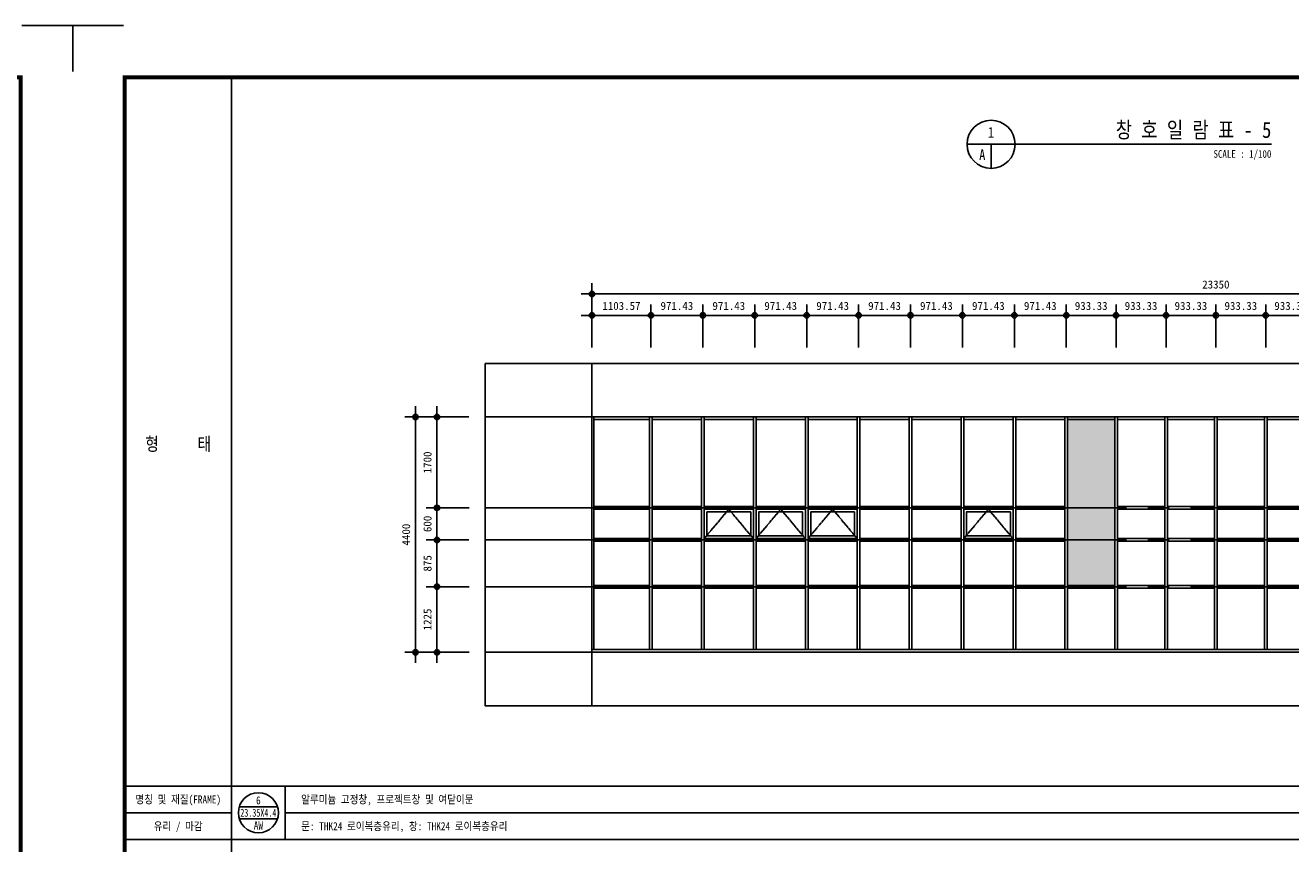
# Model space of a CAD drawing. Header units: millimetres. Extents: x 3445018 to 4174071, y -6064565 to -5122887.
# Tile 57 of 192: x 3836785 to 3860463, y -5601517 to -5586215. Entities that reach past the tile are written whole.
import ezdxf
from ezdxf.enums import TextEntityAlignment as Align

# ---------------------------------------------------------------- set-up
doc = ezdxf.new("R2010")
doc.units = ezdxf.units.MM
doc.header["$MEASUREMENT"] = 0
doc.linetypes.add('CEN', pattern=[66, 60, -2, 2, -2])
doc.layers.get('DEFPOINTS').update_dxf_attribs({"linetype": 'CONTINUOUS'})
for name, color, linetype in [('3', 3, 'CONTINUOUS'), ('A_GE_CEN', 1, 'CEN'), ('A_GE_FORM', 7, 'CONTINUOUS'), ('AA-XXXX-TEXT', 3, 'CONTINUOUS'), ('AA-XXXX-창호부호', 7, 'CONTINUOUS'), ('CEN', 13, 'CEN'), ('DIM', 7, 'CONTINUOUS'), ('SO-252', 252, 'CONTINUOUS'), ('TABLE', 7, 'CONTINUOUS'), ('TITLE', 3, 'CONTINUOUS'), ('WIN1', 4, 'CONTINUOUS'), ('WIN2', 9, 'CONTINUOUS')]:
    doc.layers.add(name, color=color, linetype=linetype)
doc.styles.add('HY울릉도 L', font='txt')
doc.styles.add('SDP-S', font='txt')
doc.dimstyles.new('SMDI-3', dxfattribs={"dimtxt": 3, "dimasz": 1, "dimexe": 2, "dimexo": 3, "dimgap": 1, "dimtad": 1, "dimdsep": 46, "dimtxsty": 'HY울릉도 L', "dimblk": 'Z_DOT', "dimcen": 2.5, "dimdle": 1.5, "dimclrd": 1, "dimclre": 1, "dimclrt": 2, "dimadec": 0, "dimazin": 0, "dimtfac": 1, "dimtix": 1, "dimtmove": 2, "dimatfit": 3, "dimldrblk": 'Z_DOT', "dimfxl": 2, "dimtvp": 1, "dimtolj": 1, "dimtzin": 0, "dimarcsym": 0})

# ---------------------------------------------------------------- blocks, each defined once
blk = doc.blocks.new('AW6')
at = {"layer": 'SO-252', "ltscale": 200}
h = blk.add_hatch(color=256, dxfattribs=at)
h.dxf.hatch_style = 1
h.paths.add_polyline_path([(13567, 1250), (14450, 1250), (14450, 4350), (13567, 4350)])
h.paths.add_polyline_path([(9783, 4400), (8900, 4400), (8900, 1250), (9783, 1250)])
at = {"layer": 'CEN'}
for points in [[(3021, 2125), (2561, 2675), (2100, 2125)], [(3993, 2125), (3532, 2675), (3071, 2125)], [(4964, 2125), (4504, 2675), (4043, 2125)], [(7879, 2125), (7418, 2675), (6957, 2125)], [(16393, 2125), (15932, 2675), (15471, 2125)], [(19307, 2125), (18846, 2675), (18386, 2125)], [(20279, 2125), (19818, 2675), (19357, 2125)], [(21250, 2125), (20789, 2675), (20329, 2125)]]:
    blk.add_lwpolyline(points, dxfattribs=at)
at = {"layer": 'WIN1', "ltscale": 200}
for p, q in [((0, 4400), (0, 0)), ((23350, 4400), (0, 4400)), ((36, 4400), (36, 50)), ((36, 4350), (1079, 4350)), ((1079, 4400), (1079, 1150)), ((1079, 4400), (1079, 50)), ((1129, 4400), (1129, 1150)), ((1129, 4400), (1129, 50)), ((1129, 4350), (2050, 4350)), ((2050, 4400), (2050, 1150)), ((2050, 4400), (2050, 50)), ((2100, 4400), (2100, 1150)), ((2100, 4400), (2100, 50)), ((2100, 4350), (3021, 4350)), ((3021, 4400), (3021, 1150)), ((3021, 4400), (3021, 50)), ((3071, 4400), (3071, 1150)), ((3071, 4400), (3071, 50)), ((3071, 4350), (3993, 4350)), ((3993, 4400), (3993, 1150)), ((3993, 4400), (3993, 50)), ((4043, 4400), (4043, 1150)), ((4043, 4400), (4043, 50)), ((4043, 4350), (4964, 4350)), ((4964, 4400), (4964, 1150)), ((4964, 4400), (4964, 50)), ((5014, 4400), (5014, 1150)), ((5014, 4400), (5014, 50)), ((5014, 4350), (5936, 4350)), ((5936, 4400), (5936, 1150)), ((5986, 4400), (5986, 1150)), ((5986, 4400), (5986, 50)), ((5986, 4350), (6907, 4350)), ((6907, 4400), (6907, 1150)), ((6907, 4400), (6907, 50)), ((6957, 4400), (6957, 1150)), ((6957, 4400), (6957, 50)), ((6957, 4350), (7879, 4350)), ((7879, 4400), (7879, 1150)), ((7879, 4400), (7879, 50)), ((7929, 4400), (7929, 1150)), ((7929, 4400), (7929, 50)), ((7929, 4350), (8850, 4350)), ((8850, 4400), (8850, 1150)), ((8850, 4400), (8850, 50)), ((8900, 4400), (8900, 1150)), ((8900, 4400), (8900, 50)), ((8900, 4350), (9783, 4350)), ((9783, 4400), (9783, 1150)), ((9833, 4400), (9833, 1150)), ((9833, 4350), (10717, 4350)), ((10717, 4400), (10717, 1150)), ((10717, 4400), (10717, 50)), ((10767, 4400), (10767, 1150)), ((10767, 4400), (10767, 50)), ((10767, 4350), (11650, 4350)), ((11650, 4400), (11650, 1150)), ((11650, 4400), (11650, 50)), ((11700, 4400), (11700, 1150)), ((11700, 4400), (11700, 50)), ((11700, 4350), (12583, 4350)), ((12583, 4400), (12583, 1150)), ((12583, 4400), (12583, 50)), ((12633, 4400), (12633, 1150)), ((12633, 4400), (12633, 50)), ((12633, 4350), (13517, 4350)), ((13517, 4400), (13517, 1150)), ((13567, 4400), (13567, 1150)), ((13567, 4350), (14450, 4350)), ((14450, 4400), (14450, 1150)), ((14450, 4400), (14450, 50)), ((14500, 4400), (14500, 1150)), ((14500, 4400), (14500, 50)), ((14500, 4350), (15421, 4350)), ((15421, 4400), (15421, 1150)), ((15421, 4400), (15421, 50)), ((15471, 4400), (15471, 1150)), ((15471, 4400), (15471, 50)), ((15471, 4350), (16393, 4350)), ((16393, 4400), (16393, 1150)), ((16393, 4400), (16393, 50)), ((16443, 4400), (16443, 1150)), ((16443, 4400), (16443, 50)), ((16443, 4350), (17364, 4350)), ((17364, 4400), (17364, 1150)), ((17364, 4400), (17364, 50)), ((17414, 4400), (17414, 1150)), ((17414, 4400), (17414, 50)), ((17414, 4350), (18336, 4350)), ((18336, 4400), (18336, 1150)), ((18336, 4400), (18336, 50)), ((18386, 4400), (18386, 1150)), ((18386, 4400), (18386, 50)), ((18386, 4350), (19307, 4350)), ((19307, 4400), (19307, 1150)), ((19357, 4400), (19357, 1150)), ((19357, 4350), (20279, 4350)), ((20279, 4400), (20279, 1150)), ((20279, 4400), (20279, 50)), ((20329, 4400), (20329, 1150)), ((20329, 4400), (20329, 50)), ((20329, 4350), (21250, 4350)), ((21250, 4400), (21250, 1150)), ((21250, 4400), (21250, 50)), ((21300, 4400), (21300, 1150)), ((21300, 4400), (21300, 50)), ((21300, 4350), (22221, 4350)), ((22221, 4400), (22221, 1150)), ((22221, 4400), (22221, 50)), ((22271, 4400), (22271, 1150)), ((22271, 4400), (22271, 50)), ((23314, 4350), (22271, 4350)), ((23314, 4400), (23314, 50)), ((23350, 4400), (23350, 0)), ((36, 2725), (1079, 2725)), ((36, 2675), (1079, 2675)), ((1129, 2725), (2050, 2725)), ((1129, 2675), (2050, 2675)), ((2100, 2725), (3021, 2725)), ((2100, 2675), (3021, 2675)), ((3071, 2725), (3993, 2725)), ((3071, 2675), (3993, 2675)), ((4043, 2725), (4964, 2725)), ((4043, 2675), (4964, 2675)), ((5014, 2725), (5936, 2725)), ((5014, 2675), (5936, 2675)), ((5986, 2725), (6907, 2725)), ((5986, 2675), (6907, 2675)), ((6957, 2725), (7879, 2725)), ((6957, 2675), (7879, 2675)), ((7929, 2725), (8850, 2725)), ((7929, 2675), (8850, 2675)), ((9833, 2725), (10717, 2725)), ((9833, 2675), (10717, 2675)), ((10767, 2725), (11650, 2725)), ((10767, 2675), (11650, 2675)), ((11700, 2725), (12583, 2725)), ((11700, 2675), (12583, 2675)), ((12633, 2725), (13517, 2725)), ((12633, 2675), (13517, 2675)), ((14500, 2725), (15421, 2725)), ((14500, 2675), (15421, 2675)), ((15471, 2725), (16393, 2725)), ((15471, 2675), (16393, 2675)), ((16443, 2725), (17364, 2725)), ((16443, 2675), (17326, 2675)), ((17414, 2725), (18336, 2725)), ((17414, 2675), (18336, 2675)), ((18386, 2725), (19307, 2725)), ((18386, 2675), (19307, 2675)), ((19357, 2725), (20279, 2725)), ((19357, 2675), (20279, 2675)), ((20329, 2725), (21250, 2725)), ((20329, 2675), (21250, 2675)), ((21300, 2725), (22221, 2725)), ((21300, 2675), (22221, 2675)), ((23314, 2725), (22271, 2725)), ((23314, 2675), (22271, 2675)), ((36, 2125), (1079, 2125)), ((36, 2075), (1079, 2075)), ((1129, 2125), (2050, 2125)), ((1129, 2075), (2050, 2075)), ((2100, 2125), (3021, 2125)), ((2100, 2075), (3021, 2075)), ((3071, 2125), (3993, 2125)), ((3071, 2075), (3993, 2075)), ((4043, 2125), (4964, 2125)), ((4043, 2075), (4964, 2075)), ((5014, 2125), (5936, 2125)), ((5014, 2075), (5936, 2075)), ((5986, 2125), (6907, 2125)), ((5986, 2075), (6907, 2075)), ((6957, 2125), (7879, 2125)), ((6957, 2075), (7879, 2075)), ((7929, 2125), (8850, 2125)), ((7929, 2075), (8850, 2075)), ((9833, 2125), (10717, 2125)), ((9833, 2075), (10717, 2075)), ((10767, 2125), (11650, 2125)), ((10767, 2075), (11650, 2075)), ((11700, 2125), (12583, 2125)), ((11700, 2075), (12583, 2075)), ((12633, 2125), (13517, 2125)), ((12633, 2075), (13517, 2075)), ((14500, 2125), (15421, 2125)), ((14500, 2075), (15421, 2075)), ((15471, 2125), (16393, 2125)), ((15471, 2075), (16393, 2075)), ((16443, 2125), (17364, 2125)), ((16443, 2075), (17326, 2075)), ((17414, 2125), (18336, 2125)), ((17414, 2075), (18336, 2075)), ((18386, 2125), (19307, 2125)), ((18386, 2075), (19307, 2075)), ((19357, 2125), (20279, 2125)), ((19357, 2075), (20279, 2075)), ((20329, 2125), (21250, 2125)), ((20329, 2075), (21250, 2075)), ((21300, 2125), (22221, 2125)), ((21300, 2075), (22221, 2075)), ((23314, 2125), (22271, 2125)), ((23314, 2075), (22271, 2075)), ((36, 1250), (1079, 1250)), ((36, 1200), (1079, 1200)), ((1129, 1250), (2050, 1250)), ((1129, 1200), (2050, 1200)), ((2100, 1250), (3021, 1250)), ((2100, 1200), (3021, 1200)), ((3071, 1250), (3993, 1250)), ((3071, 1200), (3993, 1200)), ((4043, 1250), (4964, 1250)), ((4043, 1200), (4964, 1200)), ((5014, 1250), (5936, 1250)), ((5014, 1200), (5936, 1200)), ((5936, 1230), (5936, 50)), ((5986, 1250), (6907, 1250)), ((5986, 1200), (6907, 1200)), ((6957, 1250), (7879, 1250)), ((6957, 1200), (7879, 1200)), ((7929, 1250), (8850, 1250)), ((7929, 1200), (8850, 1200)), ((8900, 1250), (9783, 1250)), ((8900, 1200), (9783, 1200)), ((9783, 1230), (9783, 50)), ((9833, 1250), (10717, 1250)), ((9833, 1230), (9833, 50)), ((9833, 1200), (10717, 1200)), ((10767, 1250), (11650, 1250)), ((10767, 1200), (11650, 1200)), ((11700, 1250), (12583, 1250)), ((11700, 1200), (12583, 1200)), ((12633, 1250), (13517, 1250)), ((12633, 1200), (13517, 1200)), ((13517, 1230), (13517, 50)), ((13567, 1250), (14450, 1250)), ((13567, 1230), (13567, 50)), ((13567, 1200), (14450, 1200)), ((14500, 1250), (15421, 1250)), ((14500, 1200), (15421, 1200)), ((15471, 1250), (16393, 1250)), ((15471, 1200), (16393, 1200)), ((16443, 1250), (17364, 1250)), ((16443, 1200), (17326, 1200)), ((17414, 1250), (18336, 1250)), ((17414, 1200), (18336, 1200)), ((18386, 1250), (19307, 1250)), ((18386, 1200), (19307, 1200)), ((19307, 1230), (19307, 50)), ((19357, 1250), (20279, 1250)), ((19357, 1230), (19357, 50)), ((19357, 1200), (20279, 1200)), ((20329, 1250), (21250, 1250)), ((20329, 1200), (21250, 1200)), ((21300, 1250), (22221, 1250)), ((21300, 1200), (22221, 1200)), ((23314, 1250), (22271, 1250)), ((23314, 1200), (22271, 1200)), ((0, 50), (23350, 50)), ((23350, 0), (0, 0)), ((0, 0), (1079, 0)), ((1129, 0), (2050, 0)), ((2100, 0), (3021, 0)), ((3071, 0), (3993, 0)), ((4043, 0), (4964, 0)), ((5014, 0), (5936, 0)), ((5986, 0), (6907, 0)), ((6957, 0), (7879, 0)), ((7929, 0), (8850, 0)), ((8900, 0), (9783, 0)), ((9833, 0), (10717, 0)), ((10767, 0), (11650, 0)), ((11700, 0), (12583, 0)), ((12633, 0), (13517, 0)), ((13567, 0), (14450, 0)), ((14500, 0), (15421, 0)), ((15471, 0), (16393, 0)), ((16443, 0), (17326, 0)), ((17414, 0), (18336, 0)), ((18386, 0), (19307, 0)), ((19357, 0), (20279, 0)), ((20329, 0), (21250, 0)), ((22221, 0), (21300, 0))]:
    blk.add_line(p, q, dxfattribs=at)
at = {"layer": 'WIN2', "ltscale": 200}
for points in [[(2971, 2625), (2150, 2625), (2150, 2175), (2971, 2175)], [(3943, 2625), (3121, 2625), (3121, 2175), (3943, 2175)], [(4914, 2625), (4093, 2625), (4093, 2175), (4914, 2175)], [(7829, 2625), (7007, 2625), (7007, 2175), (7829, 2175)], [(16343, 2625), (15521, 2625), (15521, 2175), (16343, 2175)], [(19257, 2625), (18436, 2625), (18436, 2175), (19257, 2175)], [(20229, 2625), (19407, 2625), (19407, 2175), (20229, 2175)], [(21200, 2625), (20379, 2625), (20379, 2175), (21200, 2175)]]:
    blk.add_lwpolyline(points, close=True, dxfattribs=at)
blk = doc.blocks.new('sheet _서영')
at = {"layer": 'A_GE_FORM'}
for p, q in [((-362689.99, -1058464.44), (-362689.99, -1058481.68)), ((-362689.99, -1058464.44), (-362689.99, -1058481.68)), ((-362689.99, -1058464.44), (-362670.99, -1058464.44)), ((-361848.99, -1058464.44), (-361867.99, -1058464.44)), ((-361848.99, -1058464.44), (-361848.99, -1058481.68))]:
    blk.add_line(p, q, dxfattribs=at)
at = {"layer": 'A_GE_FORM', "const_width": 1.5}
blk.add_lwpolyline([(-361868.49, -1059038.93), (-362670.49, -1059038.93), (-362670.49, -1058483.93), (-361868.49, -1058483.93)], close=True, dxfattribs=at)
blk = doc.blocks.new('창호부호')
at = {"layer": 'AA-XXXX-창호부호'}
for p, q in [((-286, 90), (286, 90)), ((-286, -90), (286, -90))]:
    blk.add_line(p, q, dxfattribs=at)
blk.add_circle((0, 0), 300, dxfattribs=at)
at = {"layer": 'AA-XXXX-창호부호', "color": 3, "width": 0.85}
blk.add_attdef('NO', text='', height=120, dxfattribs=at).set_placement((0, 90), align=Align.BOTTOM_CENTER)
at = {"layer": 'AA-XXXX-창호부호', "color": 4, "width": 0.85}
blk.add_attdef('규격', text='', height=120, dxfattribs=at).set_placement((0, 0), align=Align.MIDDLE)
at = {"layer": 'AA-XXXX-창호부호', "color": 3, "width": 0.85}
blk.add_attdef('창호', text='', height=120, dxfattribs=at).set_placement((0, -130), align=Align.TOP_CENTER)
blk = doc.blocks.new('Z_DOT')
at = {"layer": 'DIM', "color": 1, "ltscale": 3}
for p, q in [((-2, 0), (2, 0)), ((0, -2), (0, 2))]:
    blk.add_line(p, q, dxfattribs=at)
for radius in [0.5, 0.25]:
    blk.add_circle((0, 0), radius, dxfattribs=at)
blk = doc.blocks.new('*D752')
at = {"layer": 'DEFPOINTS', "color": 0, "ltscale": 3, "transparency": 16777216}
for p in [(3847388, -5591238), (3847388, -5592538), (3870738, -5592539)]:
    blk.add_point(p, dxfattribs=at)
at = {"layer": 'DIM', "color": 1, "lineweight": -2, "ltscale": 3, "transparency": 16777216}
for p, q in [((3847388, -5592238), (3847388, -5591038)), ((3870738, -5592239), (3870738, -5591038)), ((3870638, -5591238), (3847488, -5591238))]:
    blk.add_line(p, q, dxfattribs=at)
at = {"layer": 'DIM', "color": 1, "lineweight": -2, "ltscale": 3, "transparency": 16777216, "xscale": 100, "yscale": 100, "zscale": 100, "rotation": 180}
blk.add_blockref('Z_DOT', (3847388, -5591238), dxfattribs=at)
at = {"layer": 'DIM', "color": 1, "lineweight": -2, "ltscale": 3, "transparency": 16777216, "xscale": 100, "yscale": 100, "zscale": 100}
blk.add_blockref('Z_DOT', (3870738, -5591238), dxfattribs=at)
at = {"layer": 'DIM', "color": 2, "ltscale": 3, "transparency": 16777216, "insert": (3859063, -5591063), "char_height": 150, "attachment_point": 5, "style": 'SDP-S'}
blk.add_mtext('\\A1;23350', dxfattribs=at)
blk = doc.blocks.new('*D753')
at = {"layer": 'DEFPOINTS', "color": 0, "ltscale": 3, "transparency": 16777216}
for p in [(3848492, -5591638), (3847388, -5592539), (3848492, -5592539)]:
    blk.add_point(p, dxfattribs=at)
at = {"layer": 'DIM', "color": 1, "lineweight": -2, "ltscale": 3, "transparency": 16777216}
for p, q in [((3847388, -5592239), (3847388, -5591438)), ((3848492, -5592239), (3848492, -5591438)), ((3847488, -5591638), (3848392, -5591638))]:
    blk.add_line(p, q, dxfattribs=at)
at = {"layer": 'DIM', "color": 1, "lineweight": -2, "ltscale": 3, "transparency": 16777216, "xscale": 100, "yscale": 100, "zscale": 100, "rotation": 180}
blk.add_blockref('Z_DOT', (3847388, -5591638), dxfattribs=at)
at = {"layer": 'DIM', "color": 1, "lineweight": -2, "ltscale": 3, "transparency": 16777216, "xscale": 100, "yscale": 100, "zscale": 100}
blk.add_blockref('Z_DOT', (3848492, -5591638), dxfattribs=at)
at = {"layer": 'DIM', "color": 2, "ltscale": 3, "transparency": 16777216, "insert": (3847940, -5591463), "char_height": 150, "attachment_point": 5, "style": 'SDP-S'}
blk.add_mtext('\\A1;1103.57', dxfattribs=at)
blk = doc.blocks.new('*D754')
at = {"layer": 'DEFPOINTS', "color": 0, "ltscale": 3, "transparency": 16777216}
for p in [(3849463, -5591638), (3848492, -5592539), (3849463, -5592538)]:
    blk.add_point(p, dxfattribs=at)
at = {"layer": 'DIM', "color": 1, "lineweight": -2, "ltscale": 3, "transparency": 16777216}
for p, q in [((3848492, -5592239), (3848492, -5591438)), ((3849463, -5592238), (3849463, -5591438)), ((3848592, -5591638), (3849363, -5591638))]:
    blk.add_line(p, q, dxfattribs=at)
at = {"layer": 'DIM', "color": 1, "lineweight": -2, "ltscale": 3, "transparency": 16777216, "xscale": 100, "yscale": 100, "zscale": 100, "rotation": 180}
blk.add_blockref('Z_DOT', (3848492, -5591638), dxfattribs=at)
at = {"layer": 'DIM', "color": 1, "lineweight": -2, "ltscale": 3, "transparency": 16777216, "xscale": 100, "yscale": 100, "zscale": 100}
blk.add_blockref('Z_DOT', (3849463, -5591638), dxfattribs=at)
at = {"layer": 'DIM', "color": 2, "ltscale": 3, "transparency": 16777216, "insert": (3848977, -5591463), "char_height": 150, "attachment_point": 5, "style": 'SDP-S'}
blk.add_mtext('\\A1;971.43', dxfattribs=at)
blk = doc.blocks.new('*D755')
at = {"layer": 'DEFPOINTS', "color": 0, "ltscale": 3, "transparency": 16777216}
for p in [(3850434, -5591638), (3849463, -5592538), (3850434, -5592538)]:
    blk.add_point(p, dxfattribs=at)
at = {"layer": 'DIM', "color": 1, "lineweight": -2, "ltscale": 3, "transparency": 16777216}
for p, q in [((3849463, -5592238), (3849463, -5591438)), ((3850434, -5592238), (3850434, -5591438)), ((3849563, -5591638), (3850334, -5591638))]:
    blk.add_line(p, q, dxfattribs=at)
at = {"layer": 'DIM', "color": 1, "lineweight": -2, "ltscale": 3, "transparency": 16777216, "xscale": 100, "yscale": 100, "zscale": 100, "rotation": 180}
blk.add_blockref('Z_DOT', (3849463, -5591638), dxfattribs=at)
at = {"layer": 'DIM', "color": 1, "lineweight": -2, "ltscale": 3, "transparency": 16777216, "xscale": 100, "yscale": 100, "zscale": 100}
blk.add_blockref('Z_DOT', (3850434, -5591638), dxfattribs=at)
at = {"layer": 'DIM', "color": 2, "ltscale": 3, "transparency": 16777216, "insert": (3849949, -5591463), "char_height": 150, "attachment_point": 5, "style": 'SDP-S'}
blk.add_mtext('\\A1;971.43', dxfattribs=at)
blk = doc.blocks.new('*D756')
at = {"layer": 'DEFPOINTS', "color": 0, "ltscale": 3, "transparency": 16777216}
for p in [(3851406, -5591638), (3850434, -5592538), (3851406, -5592538)]:
    blk.add_point(p, dxfattribs=at)
at = {"layer": 'DIM', "color": 1, "lineweight": -2, "ltscale": 3, "transparency": 16777216}
for p, q in [((3850434, -5592238), (3850434, -5591438)), ((3851406, -5592238), (3851406, -5591438)), ((3850534, -5591638), (3851306, -5591638))]:
    blk.add_line(p, q, dxfattribs=at)
at = {"layer": 'DIM', "color": 1, "lineweight": -2, "ltscale": 3, "transparency": 16777216, "xscale": 100, "yscale": 100, "zscale": 100, "rotation": 180}
blk.add_blockref('Z_DOT', (3850434, -5591638), dxfattribs=at)
at = {"layer": 'DIM', "color": 1, "lineweight": -2, "ltscale": 3, "transparency": 16777216, "xscale": 100, "yscale": 100, "zscale": 100}
blk.add_blockref('Z_DOT', (3851406, -5591638), dxfattribs=at)
at = {"layer": 'DIM', "color": 2, "ltscale": 3, "transparency": 16777216, "insert": (3850920, -5591463), "char_height": 150, "attachment_point": 5, "style": 'SDP-S'}
blk.add_mtext('\\A1;971.43', dxfattribs=at)
blk = doc.blocks.new('*D757')
at = {"layer": 'DEFPOINTS', "color": 0, "ltscale": 3, "transparency": 16777216}
for p in [(3852377, -5591638), (3851406, -5592538), (3852377, -5592539)]:
    blk.add_point(p, dxfattribs=at)
at = {"layer": 'DIM', "color": 1, "lineweight": -2, "ltscale": 3, "transparency": 16777216}
for p, q in [((3851406, -5592238), (3851406, -5591438)), ((3852377, -5592239), (3852377, -5591438)), ((3851506, -5591638), (3852277, -5591638))]:
    blk.add_line(p, q, dxfattribs=at)
at = {"layer": 'DIM', "color": 1, "lineweight": -2, "ltscale": 3, "transparency": 16777216, "xscale": 100, "yscale": 100, "zscale": 100, "rotation": 180}
blk.add_blockref('Z_DOT', (3851406, -5591638), dxfattribs=at)
at = {"layer": 'DIM', "color": 1, "lineweight": -2, "ltscale": 3, "transparency": 16777216, "xscale": 100, "yscale": 100, "zscale": 100}
blk.add_blockref('Z_DOT', (3852377, -5591638), dxfattribs=at)
at = {"layer": 'DIM', "color": 2, "ltscale": 3, "transparency": 16777216, "insert": (3851892, -5591463), "char_height": 150, "attachment_point": 5, "style": 'SDP-S'}
blk.add_mtext('\\A1;971.43', dxfattribs=at)
blk = doc.blocks.new('*D758')
at = {"layer": 'DEFPOINTS', "color": 0, "ltscale": 3, "transparency": 16777216}
for p in [(3853349, -5591638), (3852377, -5592539), (3853349, -5592539)]:
    blk.add_point(p, dxfattribs=at)
at = {"layer": 'DIM', "color": 1, "lineweight": -2, "ltscale": 3, "transparency": 16777216}
for p, q in [((3852377, -5592239), (3852377, -5591438)), ((3853349, -5592239), (3853349, -5591438)), ((3852477, -5591638), (3853249, -5591638))]:
    blk.add_line(p, q, dxfattribs=at)
at = {"layer": 'DIM', "color": 1, "lineweight": -2, "ltscale": 3, "transparency": 16777216, "xscale": 100, "yscale": 100, "zscale": 100, "rotation": 180}
blk.add_blockref('Z_DOT', (3852377, -5591638), dxfattribs=at)
at = {"layer": 'DIM', "color": 1, "lineweight": -2, "ltscale": 3, "transparency": 16777216, "xscale": 100, "yscale": 100, "zscale": 100}
blk.add_blockref('Z_DOT', (3853349, -5591638), dxfattribs=at)
at = {"layer": 'DIM', "color": 2, "ltscale": 3, "transparency": 16777216, "insert": (3852863, -5591463), "char_height": 150, "attachment_point": 5, "style": 'SDP-S'}
blk.add_mtext('\\A1;971.43', dxfattribs=at)
blk = doc.blocks.new('*D759')
at = {"layer": 'DEFPOINTS', "color": 0, "ltscale": 3, "transparency": 16777216}
for p in [(3854320, -5591638), (3853349, -5592539), (3854320, -5592538)]:
    blk.add_point(p, dxfattribs=at)
at = {"layer": 'DIM', "color": 1, "lineweight": -2, "ltscale": 3, "transparency": 16777216}
for p, q in [((3853349, -5592239), (3853349, -5591438)), ((3854320, -5592238), (3854320, -5591438)), ((3853449, -5591638), (3854220, -5591638))]:
    blk.add_line(p, q, dxfattribs=at)
at = {"layer": 'DIM', "color": 1, "lineweight": -2, "ltscale": 3, "transparency": 16777216, "xscale": 100, "yscale": 100, "zscale": 100, "rotation": 180}
blk.add_blockref('Z_DOT', (3853349, -5591638), dxfattribs=at)
at = {"layer": 'DIM', "color": 1, "lineweight": -2, "ltscale": 3, "transparency": 16777216, "xscale": 100, "yscale": 100, "zscale": 100}
blk.add_blockref('Z_DOT', (3854320, -5591638), dxfattribs=at)
at = {"layer": 'DIM', "color": 2, "ltscale": 3, "transparency": 16777216, "insert": (3853834, -5591463), "char_height": 150, "attachment_point": 5, "style": 'SDP-S'}
blk.add_mtext('\\A1;971.43', dxfattribs=at)
blk = doc.blocks.new('*D760')
at = {"layer": 'DEFPOINTS', "color": 0, "ltscale": 3, "transparency": 16777216}
for p in [(3855292, -5591638), (3854320, -5592538), (3855292, -5592539)]:
    blk.add_point(p, dxfattribs=at)
at = {"layer": 'DIM', "color": 1, "lineweight": -2, "ltscale": 3, "transparency": 16777216}
for p, q in [((3854320, -5592238), (3854320, -5591438)), ((3855292, -5592239), (3855292, -5591438)), ((3854420, -5591638), (3855192, -5591638))]:
    blk.add_line(p, q, dxfattribs=at)
at = {"layer": 'DIM', "color": 1, "lineweight": -2, "ltscale": 3, "transparency": 16777216, "xscale": 100, "yscale": 100, "zscale": 100, "rotation": 180}
blk.add_blockref('Z_DOT', (3854320, -5591638), dxfattribs=at)
at = {"layer": 'DIM', "color": 1, "lineweight": -2, "ltscale": 3, "transparency": 16777216, "xscale": 100, "yscale": 100, "zscale": 100}
blk.add_blockref('Z_DOT', (3855292, -5591638), dxfattribs=at)
at = {"layer": 'DIM', "color": 2, "ltscale": 3, "transparency": 16777216, "insert": (3854806, -5591463), "char_height": 150, "attachment_point": 5, "style": 'SDP-S'}
blk.add_mtext('\\A1;971.43', dxfattribs=at)
blk = doc.blocks.new('*D761')
at = {"layer": 'DEFPOINTS', "color": 0, "ltscale": 3, "transparency": 16777216}
for p in [(3856263, -5591638), (3855292, -5592539), (3856263, -5592538)]:
    blk.add_point(p, dxfattribs=at)
at = {"layer": 'DIM', "color": 1, "lineweight": -2, "ltscale": 3, "transparency": 16777216}
for p, q in [((3855292, -5592239), (3855292, -5591438)), ((3856263, -5592238), (3856263, -5591438)), ((3855392, -5591638), (3856163, -5591638))]:
    blk.add_line(p, q, dxfattribs=at)
at = {"layer": 'DIM', "color": 1, "lineweight": -2, "ltscale": 3, "transparency": 16777216, "xscale": 100, "yscale": 100, "zscale": 100, "rotation": 180}
blk.add_blockref('Z_DOT', (3855292, -5591638), dxfattribs=at)
at = {"layer": 'DIM', "color": 1, "lineweight": -2, "ltscale": 3, "transparency": 16777216, "xscale": 100, "yscale": 100, "zscale": 100}
blk.add_blockref('Z_DOT', (3856263, -5591638), dxfattribs=at)
at = {"layer": 'DIM', "color": 2, "ltscale": 3, "transparency": 16777216, "insert": (3855777, -5591463), "char_height": 150, "attachment_point": 5, "style": 'SDP-S'}
blk.add_mtext('\\A1;971.43', dxfattribs=at)
blk = doc.blocks.new('*D762')
at = {"layer": 'DEFPOINTS', "color": 0, "ltscale": 3, "transparency": 16777216}
for p in [(3857196, -5591638), (3856263, -5592538), (3857196, -5592539)]:
    blk.add_point(p, dxfattribs=at)
at = {"layer": 'DIM', "color": 1, "lineweight": -2, "ltscale": 3, "transparency": 16777216}
for p, q in [((3856263, -5592238), (3856263, -5591438)), ((3857196, -5592239), (3857196, -5591438)), ((3856363, -5591638), (3857096, -5591638))]:
    blk.add_line(p, q, dxfattribs=at)
at = {"layer": 'DIM', "color": 1, "lineweight": -2, "ltscale": 3, "transparency": 16777216, "xscale": 100, "yscale": 100, "zscale": 100, "rotation": 180}
blk.add_blockref('Z_DOT', (3856263, -5591638), dxfattribs=at)
at = {"layer": 'DIM', "color": 1, "lineweight": -2, "ltscale": 3, "transparency": 16777216, "xscale": 100, "yscale": 100, "zscale": 100}
blk.add_blockref('Z_DOT', (3857196, -5591638), dxfattribs=at)
at = {"layer": 'DIM', "color": 2, "ltscale": 3, "transparency": 16777216, "insert": (3856730, -5591463), "char_height": 150, "attachment_point": 5, "style": 'SDP-S'}
blk.add_mtext('\\A1;933.33', dxfattribs=at)
blk = doc.blocks.new('*D763')
at = {"layer": 'DEFPOINTS', "color": 0, "ltscale": 3, "transparency": 16777216}
for p in [(3858130, -5591638), (3857196, -5592539), (3858130, -5592538)]:
    blk.add_point(p, dxfattribs=at)
at = {"layer": 'DIM', "color": 1, "lineweight": -2, "ltscale": 3, "transparency": 16777216}
for p, q in [((3857196, -5592239), (3857196, -5591438)), ((3858130, -5592238), (3858130, -5591438)), ((3857296, -5591638), (3858030, -5591638))]:
    blk.add_line(p, q, dxfattribs=at)
at = {"layer": 'DIM', "color": 1, "lineweight": -2, "ltscale": 3, "transparency": 16777216, "xscale": 100, "yscale": 100, "zscale": 100, "rotation": 180}
blk.add_blockref('Z_DOT', (3857196, -5591638), dxfattribs=at)
at = {"layer": 'DIM', "color": 1, "lineweight": -2, "ltscale": 3, "transparency": 16777216, "xscale": 100, "yscale": 100, "zscale": 100}
blk.add_blockref('Z_DOT', (3858130, -5591638), dxfattribs=at)
at = {"layer": 'DIM', "color": 2, "ltscale": 3, "transparency": 16777216, "insert": (3857663, -5591463), "char_height": 150, "attachment_point": 5, "style": 'SDP-S'}
blk.add_mtext('\\A1;933.33', dxfattribs=at)
blk = doc.blocks.new('*D764')
at = {"layer": 'DEFPOINTS', "color": 0, "ltscale": 3, "transparency": 16777216}
for p in [(3859063, -5591638), (3858130, -5592538), (3859063, -5592538)]:
    blk.add_point(p, dxfattribs=at)
at = {"layer": 'DIM', "color": 1, "lineweight": -2, "ltscale": 3, "transparency": 16777216}
for p, q in [((3858130, -5592238), (3858130, -5591438)), ((3859063, -5592238), (3859063, -5591438)), ((3858230, -5591638), (3858963, -5591638))]:
    blk.add_line(p, q, dxfattribs=at)
at = {"layer": 'DIM', "color": 1, "lineweight": -2, "ltscale": 3, "transparency": 16777216, "xscale": 100, "yscale": 100, "zscale": 100, "rotation": 180}
blk.add_blockref('Z_DOT', (3858130, -5591638), dxfattribs=at)
at = {"layer": 'DIM', "color": 1, "lineweight": -2, "ltscale": 3, "transparency": 16777216, "xscale": 100, "yscale": 100, "zscale": 100}
blk.add_blockref('Z_DOT', (3859063, -5591638), dxfattribs=at)
at = {"layer": 'DIM', "color": 2, "ltscale": 3, "transparency": 16777216, "insert": (3858596, -5591463), "char_height": 150, "attachment_point": 5, "style": 'SDP-S'}
blk.add_mtext('\\A1;933.33', dxfattribs=at)
blk = doc.blocks.new('*D765')
at = {"layer": 'DEFPOINTS', "color": 0, "ltscale": 3, "transparency": 16777216}
for p in [(3859996, -5591638), (3859063, -5592538), (3859996, -5592538)]:
    blk.add_point(p, dxfattribs=at)
at = {"layer": 'DIM', "color": 1, "lineweight": -2, "ltscale": 3, "transparency": 16777216}
for p, q in [((3859063, -5592238), (3859063, -5591438)), ((3859996, -5592238), (3859996, -5591438)), ((3859163, -5591638), (3859896, -5591638))]:
    blk.add_line(p, q, dxfattribs=at)
at = {"layer": 'DIM', "color": 1, "lineweight": -2, "ltscale": 3, "transparency": 16777216, "xscale": 100, "yscale": 100, "zscale": 100, "rotation": 180}
blk.add_blockref('Z_DOT', (3859063, -5591638), dxfattribs=at)
at = {"layer": 'DIM', "color": 1, "lineweight": -2, "ltscale": 3, "transparency": 16777216, "xscale": 100, "yscale": 100, "zscale": 100}
blk.add_blockref('Z_DOT', (3859996, -5591638), dxfattribs=at)
at = {"layer": 'DIM', "color": 2, "ltscale": 3, "transparency": 16777216, "insert": (3859530, -5591463), "char_height": 150, "attachment_point": 5, "style": 'SDP-S'}
blk.add_mtext('\\A1;933.33', dxfattribs=at)
blk = doc.blocks.new('*D766')
at = {"layer": 'DEFPOINTS', "color": 0, "ltscale": 3, "transparency": 16777216}
for p in [(3860930, -5591638), (3859996, -5592538), (3860930, -5592539)]:
    blk.add_point(p, dxfattribs=at)
at = {"layer": 'DIM', "color": 1, "lineweight": -2, "ltscale": 3, "transparency": 16777216}
for p, q in [((3859996, -5592238), (3859996, -5591438)), ((3860930, -5592239), (3860930, -5591438)), ((3860096, -5591638), (3860830, -5591638))]:
    blk.add_line(p, q, dxfattribs=at)
at = {"layer": 'DIM', "color": 1, "lineweight": -2, "ltscale": 3, "transparency": 16777216, "xscale": 100, "yscale": 100, "zscale": 100, "rotation": 180}
blk.add_blockref('Z_DOT', (3859996, -5591638), dxfattribs=at)
at = {"layer": 'DIM', "color": 1, "lineweight": -2, "ltscale": 3, "transparency": 16777216, "xscale": 100, "yscale": 100, "zscale": 100}
blk.add_blockref('Z_DOT', (3860930, -5591638), dxfattribs=at)
at = {"layer": 'DIM', "color": 2, "ltscale": 3, "transparency": 16777216, "insert": (3860463, -5591463), "char_height": 150, "attachment_point": 5, "style": 'SDP-S'}
blk.add_mtext('\\A1;933.33', dxfattribs=at)
blk = doc.blocks.new('*D811')
at = {"layer": 'DEFPOINTS', "color": 0, "ltscale": 3, "transparency": 16777216}
for p in [(3845387, -5593538), (3844087, -5597938), (3845388, -5597938)]:
    blk.add_point(p, dxfattribs=at)
at = {"layer": 'DIM', "color": 1, "lineweight": -2, "ltscale": 3, "transparency": 16777216}
for p, q in [((3845087, -5593538), (3843887, -5593538)), ((3844087, -5593638), (3844087, -5597838)), ((3845088, -5597938), (3843887, -5597938))]:
    blk.add_line(p, q, dxfattribs=at)
at = {"layer": 'DIM', "color": 1, "lineweight": -2, "ltscale": 3, "transparency": 16777216, "xscale": 100, "yscale": 100, "zscale": 100}
for p, rotation in [((3844087, -5593538), 90), ((3844087, -5597938), 270)]:
    blk.add_blockref('Z_DOT', p, dxfattribs=dict(at, rotation=rotation))
at = {"layer": 'DIM', "color": 2, "ltscale": 3, "transparency": 16777216, "insert": (3843912, -5595738), "char_height": 150, "attachment_point": 5, "rotation": 90, "style": 'SDP-S'}
blk.add_mtext('\\A1;4400', dxfattribs=at)
blk = doc.blocks.new('*D812')
at = {"layer": 'DEFPOINTS', "color": 0, "ltscale": 3, "transparency": 16777216}
for p in [(3845387, -5593538), (3844487, -5595238), (3845388, -5595238)]:
    blk.add_point(p, dxfattribs=at)
at = {"layer": 'DIM', "color": 1, "lineweight": -2, "ltscale": 3, "transparency": 16777216}
for p, q in [((3845087, -5593538), (3844287, -5593538)), ((3844487, -5593638), (3844487, -5595138)), ((3845088, -5595238), (3844287, -5595238))]:
    blk.add_line(p, q, dxfattribs=at)
at = {"layer": 'DIM', "color": 1, "lineweight": -2, "ltscale": 3, "transparency": 16777216, "xscale": 100, "yscale": 100, "zscale": 100}
for p, rotation in [((3844487, -5593538), 90), ((3844487, -5595238), 270)]:
    blk.add_blockref('Z_DOT', p, dxfattribs=dict(at, rotation=rotation))
at = {"layer": 'DIM', "color": 2, "ltscale": 3, "transparency": 16777216, "insert": (3844312, -5594388), "char_height": 150, "attachment_point": 5, "rotation": 90, "style": 'SDP-S'}
blk.add_mtext('\\A1;1700', dxfattribs=at)
blk = doc.blocks.new('*D813')
at = {"layer": 'DEFPOINTS', "color": 0, "ltscale": 3, "transparency": 16777216}
for p in [(3845387, -5595238), (3844487, -5595838), (3845387, -5595838)]:
    blk.add_point(p, dxfattribs=at)
at = {"layer": 'DIM', "color": 1, "lineweight": -2, "ltscale": 3, "transparency": 16777216}
for p, q in [((3845087, -5595238), (3844287, -5595238)), ((3844487, -5595338), (3844487, -5595738)), ((3845087, -5595838), (3844287, -5595838))]:
    blk.add_line(p, q, dxfattribs=at)
at = {"layer": 'DIM', "color": 1, "lineweight": -2, "ltscale": 3, "transparency": 16777216, "xscale": 100, "yscale": 100, "zscale": 100}
for p, rotation in [((3844487, -5595238), 90), ((3844487, -5595838), 270)]:
    blk.add_blockref('Z_DOT', p, dxfattribs=dict(at, rotation=rotation))
at = {"layer": 'DIM', "color": 2, "ltscale": 3, "transparency": 16777216, "insert": (3844312, -5595538), "char_height": 150, "attachment_point": 5, "rotation": 90, "style": 'SDP-S'}
blk.add_mtext('\\A1;600', dxfattribs=at)
blk = doc.blocks.new('*D814')
at = {"layer": 'DEFPOINTS', "color": 0, "ltscale": 3, "transparency": 16777216}
for p in [(3845387, -5595838), (3844487, -5596713), (3845388, -5596713)]:
    blk.add_point(p, dxfattribs=at)
at = {"layer": 'DIM', "color": 1, "lineweight": -2, "ltscale": 3, "transparency": 16777216}
for p, q in [((3845087, -5595838), (3844287, -5595838)), ((3844487, -5595938), (3844487, -5596613)), ((3845088, -5596713), (3844287, -5596713))]:
    blk.add_line(p, q, dxfattribs=at)
at = {"layer": 'DIM', "color": 1, "lineweight": -2, "ltscale": 3, "transparency": 16777216, "xscale": 100, "yscale": 100, "zscale": 100}
for p, rotation in [((3844487, -5595838), 90), ((3844487, -5596713), 270)]:
    blk.add_blockref('Z_DOT', p, dxfattribs=dict(at, rotation=rotation))
at = {"layer": 'DIM', "color": 2, "ltscale": 3, "transparency": 16777216, "insert": (3844312, -5596275), "char_height": 150, "attachment_point": 5, "rotation": 90, "style": 'SDP-S'}
blk.add_mtext('\\A1;875', dxfattribs=at)
blk = doc.blocks.new('*D815')
at = {"layer": 'DEFPOINTS', "color": 0, "ltscale": 3, "transparency": 16777216}
for p in [(3845387, -5596713), (3844487, -5597938), (3845388, -5597938)]:
    blk.add_point(p, dxfattribs=at)
at = {"layer": 'DIM', "color": 1, "lineweight": -2, "ltscale": 3, "transparency": 16777216}
for p, q in [((3845087, -5596713), (3844287, -5596713)), ((3844487, -5596813), (3844487, -5597838)), ((3845088, -5597938), (3844287, -5597938))]:
    blk.add_line(p, q, dxfattribs=at)
at = {"layer": 'DIM', "color": 1, "lineweight": -2, "ltscale": 3, "transparency": 16777216, "xscale": 100, "yscale": 100, "zscale": 100}
for p, rotation in [((3844487, -5596713), 90), ((3844487, -5597938), 270)]:
    blk.add_blockref('Z_DOT', p, dxfattribs=dict(at, rotation=rotation))
at = {"layer": 'DIM', "color": 2, "ltscale": 3, "transparency": 16777216, "insert": (3844312, -5597325), "char_height": 150, "attachment_point": 5, "rotation": 90, "style": 'SDP-S'}
blk.add_mtext('\\A1;1225', dxfattribs=at)

msp = doc.modelspace()

# ---------------------------------------------------------------- linework, layer by layer
at = {"layer": 'A_GE_CEN', "ltscale": 200}
for p, q in [((3847388.067, -5598937.738), (3847388.067, -5592537.642)), ((3845388.067, -5593537.546), (3872738.067, -5593538.766)), ((3845388.067, -5595237.546), (3872738.067, -5595238.766)), ((3845388.067, -5595837.546), (3872738.067, -5595838.766)), ((3845388.067, -5596712.546), (3872738.067, -5596713.766)), ((3845388.067, -5597937.642), (3872738.067, -5597937.642))]:
    msp.add_line(p, q, dxfattribs=at)
at = {"layer": 'DEFPOINTS', "color": 146, "ltscale": 200, "true_color": 0x105689}
msp.add_lwpolyline([(3845388.067, -5592538.67), (3872738.067, -5592538.67), (3872738.067, -5598938.766), (3845388.067, -5598938.766)], close=True, dxfattribs=at)
at = {"layer": 'TABLE', "color": 2, "ltscale": 0.25}
msp.add_line((3840646.4, -5587189.949), (3840646.4, -5614939.949), dxfattribs=at)
at = {"layer": 'TABLE', "color": 8}
for p, q in [((3838646.4, -5600439.949), (3874521.4, -5600439.949)), ((3841646.4, -5600439.949), (3841646.4, -5601439.949)), ((3838646.4, -5600939.949), (3840646.4, -5600939.949)), ((3841646.4, -5600939.949), (3874521.4, -5600939.949)), ((3838646.4, -5601439.949), (3874521.4, -5601439.949))]:
    msp.add_line(p, q, dxfattribs=at)
at = {"layer": 'TITLE', "color": 0}
for p, q in [((3854406.618, -5588439.949), (3860101.183, -5588439.949)), ((3854856.618, -5588439.949), (3854856.618, -5588889.949))]:
    msp.add_line(p, q, dxfattribs=at)
msp.add_circle((3854856.618, -5588439.949), 450, dxfattribs=at)

# ---------------------------------------------------------------- block references
at = {"layer": '3', "xscale": 50, "yscale": 50, "zscale": 50}
for p in [(21930120.9, 47337006.801), (21972170.9, 47337006.801)]:
    msp.add_blockref('sheet _서영', p, dxfattribs=at)
at = {"layer": 'AA-XXXX-창호부호'}
ref = msp.add_blockref('창호부호', (3841146.4, -5600939.949), dxfattribs=dict(at, xscale=1.25, yscale=1.25, zscale=1.25))
ref.add_attrib('NO', '6', dxfattribs={"color": 3, "height": 150, "width": 0.85}).set_placement((3841146.4, -5600827.449), align=Align.BOTTOM_CENTER)
ref.add_attrib('규격', '23.35X4.4', dxfattribs={"color": 4, "height": 150, "width": 0.7}).set_placement((3841146.4, -5600939.949), align=Align.MIDDLE)
ref.add_attrib('창호', 'AW', dxfattribs={"color": 3, "height": 150, "width": 0.85}).set_placement((3841146.4, -5601102.449), align=Align.TOP_CENTER)
at = {"layer": 'WIN1'}
msp.add_blockref('AW6', (3847388.067, -5597937.642), dxfattribs=at)

# ---------------------------------------------------------------- texts
at = {"layer": 'AA-XXXX-TEXT', "width": 0.85}
for s, height, p in [('창 호 일 람 표 - 5', 300, (3860101.183, -5588169.949)), ('SCALE : 1/100', 144, (3860101.183, -5588619.949))]:
    msp.add_text(s, height=height, dxfattribs=at).set_placement(p, align=Align.MIDDLE_RIGHT)
for s, p in [('1', (3854856.618, -5588214.949)), ('A', (3854691.618, -5588634.949))]:
    msp.add_text(s, height=200, dxfattribs=at).set_placement(p, align=Align.MIDDLE)
for s, height, p in [('형     태', 250, (3839646.4, -5594042.098)), ('명칭 및 재질(FRAME)', 150, (3839646.4, -5600689.949)), ('유리 / 마감', 150, (3839646.4, -5601189.949))]:
    msp.add_text(s, height=height, dxfattribs=at).set_placement(p, align=Align.MIDDLE_CENTER)
for s, p in [('알루미늄 고정창, 프로젝트창 및 여닫이문', (3841946.4, -5600690.282)), ('문: THK24 로이복층유리, 창: THK24 로이복층유리', (3841946.4, -5601190.282))]:
    msp.add_text(s, height=150, dxfattribs=at).set_placement(p, align=Align.MIDDLE_LEFT)

# ---------------------------------------------------------------- dimensions: what is measured, and where the dimension line sits
at = {"layer": 'DIM', "ltscale": 3}
dim = msp.add_linear_dim(base=(3847388.067, -5591237.642), p1=(3870738.067, -5592538.67), p2=(3847388.067, -5592537.642), dimstyle='SMDI-3', override={"dimscale": 100, "dimtxt": 1.5, "dimtxsty": 'SDP-S'}, dxfattribs=at)
dim.commit()
dim.dimension.update_dxf_attribs({"geometry": '*D752', "text_midpoint": (3859063.067, -5591062.54)})
for base, p1, p2, angle, picture, middle in [((3848491.639, -5591637.663), (3847388.067, -5592538.67), (3848491.639, -5592538.67), 180, '*D753', (3847939.853, -5591462.561)), ((3849463.067, -5591637.663), (3848491.638, -5592538.67), (3849463.067, -5592537.642), 180, '*D754', (3848977.353, -5591462.561)), ((3850434.495, -5591637.663), (3849463.067, -5592537.642), (3850434.495, -5592537.642), 180, '*D755', (3849948.781, -5591462.561)), ((3851405.924, -5591637.663), (3850434.495, -5592537.642), (3851405.924, -5592537.642), 180, '*D756', (3850920.21, -5591462.561)), ((3852377.353, -5591637.663), (3851405.924, -5592537.642), (3852377.353, -5592538.67), 180, '*D757', (3851891.638, -5591462.561)), ((3853348.781, -5591637.663), (3852377.353, -5592538.67), (3853348.781, -5592538.67), 180, '*D758', (3852863.067, -5591462.561)), ((3854320.21, -5591637.663), (3853348.781, -5592538.67), (3854320.21, -5592537.642), 180, '*D759', (3853834.495, -5591462.561)), ((3855291.638, -5591637.663), (3854320.21, -5592537.642), (3855291.638, -5592538.67), 180, '*D760', (3854805.924, -5591462.561)), ((3856263.067, -5591637.663), (3855291.638, -5592538.67), (3856263.067, -5592537.642), 180, '*D761', (3855777.353, -5591462.561)), ((3857196.4, -5591637.663), (3856263.067, -5592537.642), (3857196.4, -5592538.67), 180, '*D762', (3856729.734, -5591462.561)), ((3858129.734, -5591637.663), (3857196.4, -5592538.67), (3858129.734, -5592537.642), 180, '*D763', (3857663.067, -5591462.561)), ((3859063.067, -5591637.663), (3858129.734, -5592537.642), (3859063.067, -5592537.642), 180, '*D764', (3858596.4, -5591462.561)), ((3859996.4, -5591637.663), (3859063.067, -5592537.642), (3859996.4, -5592537.642), 180, '*D765', (3859529.733, -5591462.561)), ((3860929.734, -5591637.663), (3859996.4, -5592537.642), (3860929.734, -5592538.67), 180, '*D766', (3860463.067, -5591462.561)), ((3844087.465, -5597937.738), (3845387.465, -5593537.742), (3845388.067, -5597937.738), 90, '*D811', (3843912.363, -5595737.74)), ((3844487.486, -5595237.738), (3845387.465, -5593537.742), (3845388.067, -5595237.738), 90, '*D812', (3844312.385, -5594387.74)), ((3844487.486, -5595837.738), (3845387.465, -5595237.738), (3845387.465, -5595837.738), 90, '*D813', (3844312.385, -5595537.738)), ((3844487.486, -5596712.738), (3845387.465, -5595837.738), (3845388.067, -5596712.738), 90, '*D814', (3844312.385, -5596275.238)), ((3844487.486, -5597937.738), (3845387.465, -5596712.738), (3845388.067, -5597937.738), 90, '*D815', (3844312.385, -5597325.238))]:
    dim = msp.add_linear_dim(base=base, p1=p1, p2=p2, angle=angle, dimstyle='SMDI-3', override={"dimscale": 100, "dimtxt": 1.5, "dimtxsty": 'SDP-S'}, dxfattribs=at)
    dim.commit()
    dim.dimension.update_dxf_attribs({"geometry": picture, "text_midpoint": middle})

doc.saveas('drawing.dxf')
